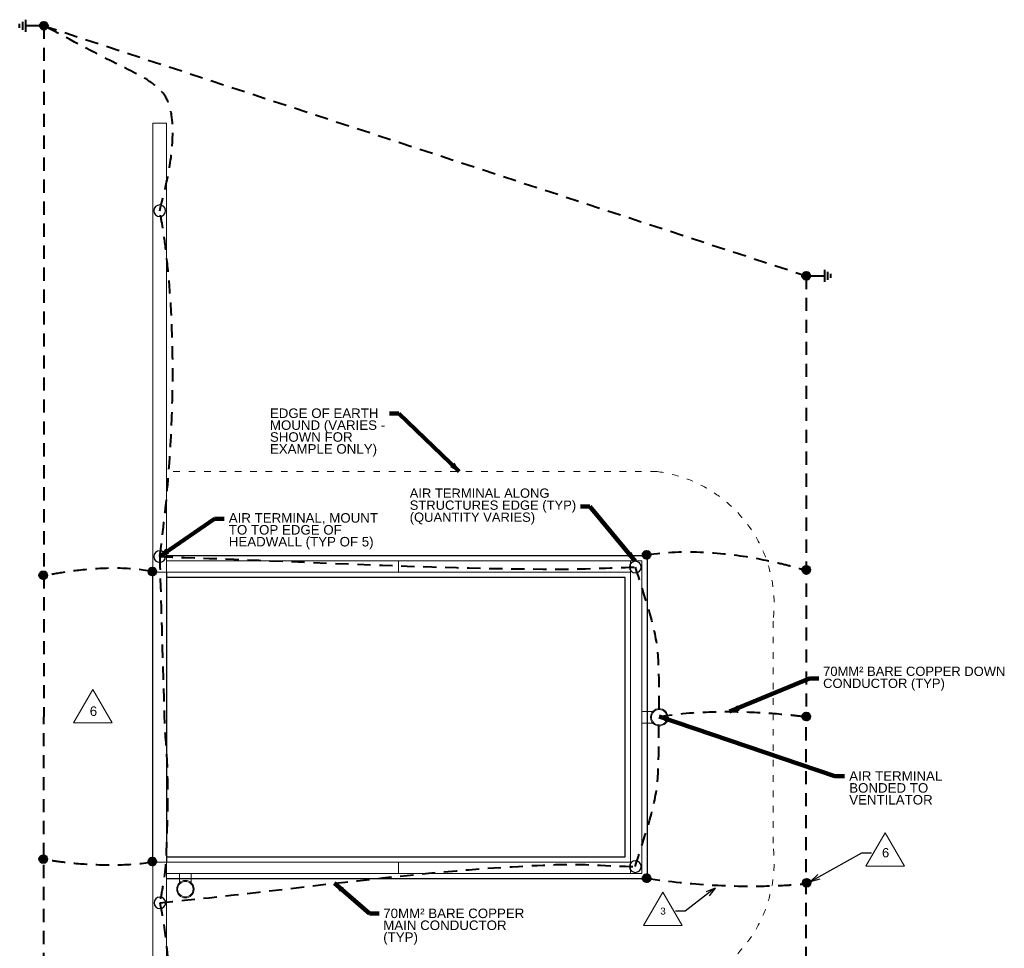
# Model space of a CAD drawing. Header units: inches. Extents: x -8534 to 5423, y -4988 to 1814.
# Tile 28 of 33: x -46 to 972, y -929 to 31. Entities that reach past the tile are written whole.
import ezdxf
from ezdxf.enums import TextEntityAlignment as Align

# ---------------------------------------------------------------- set-up
doc = ezdxf.new("R2010")
doc.units = ezdxf.units.IN
doc.header["$LTSCALE"] = 200
doc.header["$MEASUREMENT"] = 0
doc.linetypes.add('DGN Style 2', pattern=[0.113678, 0.068207, -0.045471])
doc.linetypes.add('DGN Style 5', pattern=[0.079575, 0.034104, -0.045471])
for name, color, linetype, lineweight in [('A-FLOR', 30, 'Continuous', 0), ('E-DETL-TEXT', 3, 'Continuous', 0), ('E-GRND-CIRC', 4, 'Continuous', 40), ('G-ANNO-DIM', 1, 'Continuous', 0), ('G-ANNO-TEXT', 7, 'Continuous', 0), ('Object', 7, 'Continuous', 30), ('S-FNDN-PEDS', 48, 'Continuous', 30), ('S-SLAB-EDGE', 48, 'Continuous', 30), ('S-WALL-LOAD', 3, 'Continuous', 13), ('SC Text', 7, 'Continuous', 0)]:
    doc.layers.add(name, color=color, linetype=linetype, lineweight=lineweight)
doc.styles.add('Notes', font='arial.ttf', dxfattribs={"height": 0.098425})
doc.styles.add('Notes_0', font='arial.ttf')
doc.styles.add('TEXT', font='romans.shx', dxfattribs={"width": 0.8})
doc.styles.add('Title Block - General', font='arial.ttf', dxfattribs={"height": 0.12})
doc.dimstyles.new('EAST', dxfattribs={"dimtxt": 9.8425, "dimasz": 9.8425, "dimexe": 4.92125, "dimexo": 4.92125, "dimgap": 4.92125, "dimtad": 1, "dimdec": 0, "dimzin": 11, "dimdsep": 46, "dimlunit": 3, "dimtxsty": 'Notes_0', "dimblk": 'TerminatorOpen_0.5', "dimcen": 0.09, "dimclrd": 1, "dimadec": 4, "dimazin": 3, "dimtfac": 1, "dimtdec": 0, "dimtofl": 0, "dimtmove": 0, "dimatfit": 1, "dimldrblk": 'TerminatorOpen_0.5', "dimfxl": 1, "dimfrac": 2, "dimtolj": 1, "dimtzin": 11, "dimlwd": 30, "dimarcsym": 0})

# ---------------------------------------------------------------- blocks, each defined once
blk = doc.blocks.new('GROUND_16')
at = {"layer": 'E-GRND-CIRC', "linetype": 'Continuous'}
for p, q in [((0, 0), (0, -0.37525)), ((0.124875, -0.37525), (-0.125125, -0.37525)), ((0.083375, -0.437625), (-0.0835, -0.437625)), ((0.041625, -0.500125), (-0.04175, -0.500125))]:
    blk.add_line(p, q, dxfattribs=at)
blk = doc.blocks.new('TerminatorOpen_0.5')
at = {"color": 0, "linetype": 'ByBlock', "lineweight": -2}
for q in [(-1, 0.25), (-1, 0), (-1, -0.25)]:
    blk.add_line((0, 0), q, dxfattribs=at)
blk = doc.blocks.new('revsym_1')
at = {"color": 0}
blk.add_line((0.00496, 0), (-0.00496, 0), dxfattribs=at)
blk.add_3dface([(0, 0.00859), (-0.00496, 0), (0.00496, 0)], dxfattribs=at)
at = {"color": 0, "style": 'TEXT', "width": 0.8}
blk.add_attdef('REVNO', text='', height=0.00298, dxfattribs=at).set_placement((0, 0.00264), align=Align.MIDDLE_CENTER)
blk = doc.blocks.new('revsym_2')
at = {"color": 0, "lineweight": -2}
blk.add_line((0.00496, 0), (-0.00496, 0), dxfattribs=at)
blk.add_3dface([(0, 0.00859), (-0.00496, 0), (0.00496, 0)], dxfattribs=at)
at = {"color": 0, "lineweight": -2, "style": 'TEXT', "width": 0.8}
blk.add_attdef('REVNO', text='', height=0.00298, dxfattribs=at).set_placement((0, 0.00264), align=Align.MIDDLE_CENTER)

msp = doc.modelspace()

# ---------------------------------------------------------------- linework, layer by layer
at = {"layer": 'A-FLOR', "linetype": 'DGN Style 5', "lineweight": 13}
for p, q in [((613, -436.2, 144), (105.8, -436.2, 144)), ((733, -591.1, 144), (733, -822.6, 144))]:
    msp.add_line(p, q, dxfattribs=at)
at = {"layer": 'A-FLOR', "linetype": 'DGN Style 5', "lineweight": 13, "extrusion": (0, 0, -1)}
msp.add_arc((-595.6, -573.6, -144), 138.5, 97.2336, 187.2336, dxfattribs=at)
at = {"layer": 'A-FLOR', "linetype": 'DGN Style 5', "lineweight": 13}
msp.add_arc((595.6, -840, 144), 138.5, 277.2336, 7.2336, dxfattribs=at)
at = {"layer": 'E-GRND-CIRC', "linetype": 'Continuous'}
for p, q in [((-25.2, 24.9, 41.9), (-21, 29.1, 41.9)), ((-25.2, 24.9, 41.9), (-21, 29.1, 41.9)), ((-25.1, 24.3, 41.9), (-20.3, 29.1, 41.9)), ((-25.1, 24.6, 41.9), (-20.6, 29.1, 41.9)), ((-25.1, 25.3, 41.9), (-21.3, 29.1, 41.9)), ((-25.1, 25.7, 41.9), (-21.7, 29.1, 41.9)), ((-25.1, 24.3, 41.9), (-20.3, 29.1, 41.9)), ((-25.1, 24.6, 41.9), (-20.6, 29.1, 41.9)), ((-25.1, 25.3, 41.9), (-21.3, 29.1, 41.9)), ((-25.1, 25.7, 41.9), (-21.7, 29.1, 41.9)), ((-25, 24, 41.9), (-20, 29, 41.9)), ((-25, 26.2, 41.9), (-22.2, 29, 41.9)), ((-25, 24, 41.9), (-20, 29, 41.9)), ((-25, 26.2, 41.9), (-22.2, 29, 41.9)), ((-24.9, 23.7, 41.9), (-19.8, 28.9, 41.9)), ((-24.9, 23.7, 41.9), (-19.8, 28.9, 41.9)), ((-24.9, 23.5, 41.9), (-19.5, 28.8, 41.9)), ((-24.9, 23.5, 41.9), (-19.5, 28.8, 41.9)), ((-24.8, 26.7, 41.9), (-22.8, 28.8, 41.9)), ((-24.8, 26.7, 41.9), (-22.8, 28.8, 41.9)), ((-24.7, 23.2, 41.9), (-19.3, 28.7, 41.9)), ((-24.7, 23.2, 41.9), (-19.3, 28.7, 41.9)), ((-24.6, 23, 41.9), (-19, 28.6, 41.9)), ((-24.6, 23, 41.9), (-19, 28.6, 41.9)), ((-24.5, 22.8, 41.9), (-18.8, 28.5, 41.9)), ((-24.5, 22.8, 41.9), (-18.8, 28.5, 41.9)), ((-24.3, 22.6, 41.9), (-18.6, 28.3, 41.9)), ((-24.3, 22.6, 41.9), (-18.6, 28.3, 41.9)), ((-24.2, 22.4, 41.9), (-18.4, 28.2, 41.9)), ((-24.2, 22.4, 41.9), (-18.4, 28.2, 41.9)), ((-24.1, 27.8, 41.9), (-23.8, 28.1, 41.9)), ((-24.1, 27.8, 41.9), (-23.8, 28.1, 41.9)), ((-24, 22.2, 41.9), (-18.2, 28, 41.9)), ((-24, 22.2, 41.9), (-18.2, 28, 41.9)), ((-23.8, 22, 41.9), (-18.1, 27.8, 41.9)), ((-23.8, 22, 41.9), (-18.1, 27.8, 41.9)), ((-23.7, 21.9, 41.9), (-17.9, 27.6, 41.9)), ((-23.7, 21.9, 41.9), (-17.9, 27.6, 41.9)), ((-23.5, 21.7, 41.9), (-17.7, 27.4, 41.9)), ((-23.5, 21.7, 41.9), (-17.7, 27.4, 41.9)), ((-23.2, 21.6, 41.9), (-17.6, 27.2, 41.9)), ((-23.2, 21.6, 41.9), (-17.6, 27.2, 41.9)), ((-23, 21.4, 41.9), (-17.5, 27, 41.9)), ((-23, 21.4, 41.9), (-17.5, 27, 41.9)), ((-22.8, 21.3, 41.9), (-17.3, 26.8, 41.9)), ((-22.8, 21.3, 41.9), (-17.3, 26.8, 41.9)), ((-22.5, 21.2, 41.9), (-17.2, 26.5, 41.9)), ((-22.5, 21.2, 41.9), (-17.2, 26.5, 41.9)), ((-22.3, 21.1, 41.9), (-17.1, 26.2, 41.9)), ((-22.3, 21.1, 41.9), (-17.1, 26.2, 41.9)), ((-22, 21, 41.9), (-17.1, 26, 41.9)), ((-22, 21, 41.9), (-17.1, 26, 41.9)), ((-21.7, 21, 41.9), (-17, 25.7, 41.9)), ((-21.7, 21, 41.9), (-17, 25.7, 41.9)), ((-21.4, 20.9, 41.9), (-17, 25.4, 41.9)), ((-21.4, 20.9, 41.9), (-17, 25.4, 41.9)), ((-21, 20.9, 41.9), (-17, 25, 41.9)), ((-21, 20.9, 41.9), (-17, 25, 41.9)), ((-20.7, 20.9, 41.9), (-17, 24.6, 41.9)), ((-20.7, 20.9, 41.9), (-17, 24.6, 41.9)), ((-20.3, 21, 41.9), (-17, 24.2, 41.9)), ((-20.3, 21, 41.9), (-17, 24.2, 41.9)), ((-19.8, 21.1, 41.9), (-17.2, 23.7, 41.9)), ((-19.8, 21.1, 41.9), (-17.2, 23.7, 41.9)), ((-19.2, 21.4, 41.9), (-17.4, 23.1, 41.9)), ((-19.2, 21.4, 41.9), (-17.4, 23.1, 41.9)), ((763.3, -234.1, 41.9), (767.8, -229.6, 41.9)), ((763.3, -233.7, 41.9), (767.5, -229.6, 41.9)), ((763.3, -233.4, 41.9), (767.1, -229.6, 41.9)), ((763.3, -234.1, 41.9), (767.8, -229.6, 41.9)), ((763.3, -233.7, 41.9), (767.5, -229.6, 41.9)), ((763.3, -233.4, 41.9), (767.1, -229.6, 41.9)), ((763.4, -234.4, 41.9), (768.1, -229.6, 41.9)), ((763.4, -233, 41.9), (766.7, -229.6, 41.9)), ((763.4, -234.4, 41.9), (768.1, -229.6, 41.9)), ((763.4, -233, 41.9), (766.7, -229.6, 41.9)), ((763.5, -234.7, 41.9), (768.4, -229.7, 41.9)), ((763.5, -232.5, 41.9), (766.3, -229.7, 41.9)), ((763.5, -234.7, 41.9), (768.4, -229.7, 41.9)), ((763.5, -232.5, 41.9), (766.3, -229.7, 41.9)), ((763.5, -235, 41.9), (768.7, -229.8, 41.9)), ((763.5, -235, 41.9), (768.7, -229.8, 41.9)), ((763.6, -235.2, 41.9), (769, -229.9, 41.9)), ((763.6, -235.2, 41.9), (769, -229.9, 41.9)), ((763.7, -232, 41.9), (765.7, -229.9, 41.9)), ((763.7, -232, 41.9), (765.7, -229.9, 41.9)), ((763.7, -235.5, 41.9), (769.2, -230, 41.9)), ((763.7, -235.5, 41.9), (769.2, -230, 41.9)), ((763.9, -235.7, 41.9), (769.4, -230.1, 41.9)), ((763.9, -235.7, 41.9), (769.4, -230.1, 41.9)), ((764, -235.9, 41.9), (769.7, -230.2, 41.9)), ((764, -235.9, 41.9), (769.7, -230.2, 41.9)), ((764.1, -236.1, 41.9), (769.9, -230.4, 41.9)), ((764.1, -236.1, 41.9), (769.9, -230.4, 41.9)), ((764.3, -236.3, 41.9), (770.1, -230.5, 41.9)), ((764.3, -236.3, 41.9), (770.1, -230.5, 41.9)), ((764.4, -230.9, 41.9), (764.7, -230.6, 41.9)), ((764.4, -230.9, 41.9), (764.7, -230.6, 41.9)), ((764.5, -236.5, 41.9), (770.3, -230.7, 41.9)), ((764.5, -236.5, 41.9), (770.3, -230.7, 41.9)), ((764.6, -236.7, 41.9), (770.4, -230.9, 41.9)), ((764.6, -236.7, 41.9), (770.4, -230.9, 41.9)), ((764.8, -236.8, 41.9), (770.6, -231.1, 41.9)), ((764.8, -236.8, 41.9), (770.6, -231.1, 41.9)), ((765, -237, 41.9), (770.8, -231.3, 41.9)), ((765, -237, 41.9), (770.8, -231.3, 41.9)), ((765.2, -237.1, 41.9), (770.9, -231.5, 41.9)), ((765.2, -237.1, 41.9), (770.9, -231.5, 41.9)), ((765.5, -237.3, 41.9), (771, -231.7, 41.9)), ((765.5, -237.3, 41.9), (771, -231.7, 41.9)), ((765.7, -237.4, 41.9), (771.1, -231.9, 41.9)), ((765.7, -237.4, 41.9), (771.1, -231.9, 41.9)), ((765.9, -237.5, 41.9), (771.2, -232.2, 41.9)), ((765.9, -237.5, 41.9), (771.2, -232.2, 41.9)), ((766.2, -237.6, 41.9), (771.3, -232.5, 41.9)), ((766.2, -237.6, 41.9), (771.3, -232.5, 41.9)), ((766.5, -237.7, 41.9), (771.4, -232.7, 41.9)), ((766.5, -237.7, 41.9), (771.4, -232.7, 41.9)), ((766.8, -237.7, 41.9), (771.5, -233, 41.9)), ((766.8, -237.7, 41.9), (771.5, -233, 41.9)), ((767.1, -237.8, 41.9), (771.5, -233.3, 41.9)), ((767.1, -237.8, 41.9), (771.5, -233.3, 41.9)), ((767.4, -237.8, 41.9), (771.5, -233.7, 41.9)), ((767.4, -237.8, 41.9), (771.5, -233.7, 41.9)), ((767.8, -237.7, 41.9), (771.5, -234.1, 41.9)), ((767.8, -237.7, 41.9), (771.5, -234.1, 41.9)), ((768.2, -237.7, 41.9), (771.4, -234.5, 41.9)), ((768.2, -237.7, 41.9), (771.4, -234.5, 41.9)), ((768.7, -237.6, 41.9), (771.3, -234.9, 41.9)), ((768.7, -237.6, 41.9), (771.3, -234.9, 41.9)), ((769.3, -237.3, 41.9), (771.1, -235.6, 41.9)), ((769.3, -237.3, 41.9), (771.1, -235.6, 41.9)), ((598.2, -522.7, 506.3), (602.7, -518.2, 506.3)), ((598.2, -522.4, 506.3), (602.4, -518.2, 506.3)), ((598.2, -522, 506.3), (602, -518.2, 506.3)), ((598.3, -523, 506.3), (603, -518.2, 506.3)), ((598.3, -521.6, 506.3), (601.6, -518.2, 506.3)), ((598.3, -523.3, 506.3), (603.3, -518.3, 506.3)), ((598.4, -521.1, 506.3), (601.2, -518.3, 506.3)), ((598.4, -523.6, 506.3), (603.6, -518.4, 506.3)), ((598.5, -523.8, 506.3), (603.9, -518.5, 506.3)), ((598.6, -520.6, 506.3), (600.6, -518.5, 506.3)), ((598.6, -524.1, 506.3), (604.1, -518.6, 506.3)), ((598.7, -524.3, 506.3), (604.3, -518.7, 506.3)), ((598.9, -524.5, 506.3), (604.6, -518.8, 506.3)), ((599, -524.7, 506.3), (604.8, -519, 506.3)), ((599.2, -524.9, 506.3), (605, -519.1, 506.3)), ((599.3, -519.5, 506.3), (599.6, -519.2, 506.3)), ((599.4, -525.1, 506.3), (605.1, -519.3, 506.3)), ((599.5, -525.3, 506.3), (605.3, -519.5, 506.3)), ((599.7, -525.4, 506.3), (605.5, -519.7, 506.3)), ((599.9, -525.6, 506.3), (605.6, -519.9, 506.3)), ((600.1, -525.7, 506.3), (605.8, -520.1, 506.3)), ((600.4, -525.9, 506.3), (605.9, -520.3, 506.3)), ((600.6, -526, 506.3), (606, -520.5, 506.3)), ((600.8, -526.1, 506.3), (606.1, -520.8, 506.3)), ((601.1, -526.2, 506.3), (606.2, -521.1, 506.3)), ((601.4, -526.3, 506.3), (606.3, -521.3, 506.3)), ((601.7, -526.3, 506.3), (606.4, -521.6, 506.3)), ((602, -526.4, 506.3), (606.4, -521.9, 506.3)), ((602.3, -526.4, 506.3), (606.4, -522.3, 506.3)), ((602.7, -526.4, 506.3), (606.4, -522.7, 506.3)), ((603.1, -526.3, 506.3), (606.3, -523.1, 506.3)), ((603.6, -526.2, 506.3), (606.2, -523.6, 506.3)), ((604.2, -525.9, 506.3), (605.9, -524.2, 506.3)), ((-25.8, -543.9, 506.3), (-21.3, -539.4, 506.3)), ((-25.8, -543.5, 506.3), (-21.6, -539.4, 506.3)), ((-25.8, -543.2, 506.3), (-22, -539.4, 506.3)), ((-25.8, -542.8, 506.3), (-22.4, -539.4, 506.3)), ((-25.7, -544.2, 506.3), (-21, -539.4, 506.3)), ((-25.7, -544.5, 506.3), (-20.7, -539.5, 506.3)), ((-25.6, -542.3, 506.3), (-22.9, -539.5, 506.3)), ((-25.6, -544.7, 506.3), (-20.4, -539.6, 506.3)), ((-25.5, -545, 506.3), (-20.2, -539.7, 506.3)), ((87, -540, 506.3), (91.5, -535.5, 506.3)), ((87, -539.7, 506.3), (91.2, -535.5, 506.3)), ((87, -539.3, 506.3), (90.8, -535.5, 506.3)), ((87.1, -540.3, 506.3), (91.8, -535.5, 506.3)), ((87.1, -538.9, 506.3), (90.4, -535.5, 506.3)), ((87.1, -540.6, 506.3), (92.1, -535.6, 506.3)), ((87.2, -538.4, 506.3), (89.9, -535.6, 506.3)), ((87.2, -540.9, 506.3), (92.4, -535.7, 506.3)), ((87.3, -541.1, 506.3), (92.6, -535.8, 506.3)), ((87.4, -537.9, 506.3), (89.4, -535.8, 506.3)), ((87.4, -541.4, 506.3), (92.9, -535.9, 506.3)), ((87.5, -541.6, 506.3), (93.1, -536, 506.3)), ((87.7, -541.8, 506.3), (93.3, -536.1, 506.3)), ((87.8, -542, 506.3), (93.5, -536.3, 506.3)), ((88, -542.2, 506.3), (93.7, -536.4, 506.3)), ((88.1, -542.4, 506.3), (93.9, -536.6, 506.3)), ((88.3, -542.6, 506.3), (94.1, -536.8, 506.3)), ((88.5, -542.7, 506.3), (94.3, -537, 506.3)), ((88.7, -542.9, 506.3), (94.4, -537.2, 506.3)), ((88.9, -543, 506.3), (94.6, -537.4, 506.3)), ((89.1, -543.2, 506.3), (94.7, -537.6, 506.3)), ((89.4, -543.3, 506.3), (94.8, -537.8, 506.3)), ((89.6, -543.4, 506.3), (94.9, -538.1, 506.3)), ((89.9, -543.5, 506.3), (95, -538.4, 506.3)), ((90.2, -543.6, 506.3), (95.1, -538.6, 506.3)), ((90.5, -543.6, 506.3), (95.1, -538.9, 506.3)), ((90.8, -543.7, 506.3), (95.2, -539.2, 506.3)), ((91.1, -543.7, 506.3), (95.2, -539.6, 506.3)), ((763.3, -538.1, 42.5), (767.8, -533.6, 42.5)), ((763.3, -537.7, 42.5), (767.5, -533.6, 42.5)), ((763.3, -537.4, 42.5), (767.1, -533.6, 42.5)), ((763.4, -538.4, 42.5), (768.1, -533.6, 42.5)), ((763.4, -537, 42.5), (766.7, -533.6, 42.5)), ((763.5, -538.7, 42.5), (768.4, -533.7, 42.5)), ((763.5, -536.5, 42.5), (766.3, -533.7, 42.5)), ((763.5, -539, 42.5), (768.7, -533.8, 42.5)), ((763.6, -539.2, 42.5), (769, -533.9, 42.5)), ((763.7, -536, 42.5), (765.7, -533.9, 42.5)), ((763.7, -539.5, 42.5), (769.2, -534, 42.5)), ((763.9, -539.7, 42.5), (769.4, -534.1, 42.5)), ((764, -539.9, 42.5), (769.7, -534.2, 42.5)), ((764.1, -540.1, 42.5), (769.9, -534.4, 42.5)), ((764.3, -540.3, 42.5), (770.1, -534.5, 42.5)), ((764.4, -534.9, 42.5), (764.7, -534.6, 42.5)), ((764.5, -540.5, 42.5), (770.3, -534.7, 42.5)), ((764.6, -540.7, 42.5), (770.4, -534.9, 42.5)), ((764.8, -540.8, 42.5), (770.6, -535.1, 42.5)), ((765, -541, 42.5), (770.8, -535.3, 42.5)), ((765.2, -541.1, 42.5), (770.9, -535.5, 42.5)), ((765.5, -541.3, 42.5), (771, -535.7, 42.5)), ((765.7, -541.4, 42.5), (771.1, -535.9, 42.5)), ((765.9, -541.5, 42.5), (771.2, -536.2, 42.5)), ((766.2, -541.6, 42.5), (771.3, -536.5, 42.5)), ((766.5, -541.7, 42.5), (771.4, -536.7, 42.5)), ((766.8, -541.7, 42.5), (771.5, -537, 42.5)), ((767.1, -541.8, 42.5), (771.5, -537.3, 42.5)), ((767.4, -541.8, 42.5), (771.5, -537.7, 42.5)), ((767.8, -541.7, 42.5), (771.5, -538.1, 42.5)), ((768.2, -541.7, 42.5), (771.4, -538.5, 42.5)), ((768.7, -541.6, 42.5), (771.3, -539, 42.5)), ((769.3, -541.3, 42.5), (771.1, -539.6, 42.5)), ((-25.4, -541.8, 506.3), (-23.4, -539.7, 506.3)), ((-25.4, -545.3, 506.3), (-19.9, -539.8, 506.3)), ((-25.3, -545.5, 506.3), (-19.7, -539.9, 506.3)), ((-25.1, -545.7, 506.3), (-19.5, -540, 506.3)), ((-25, -545.9, 506.3), (-19.3, -540.2, 506.3)), ((-24.8, -546.1, 506.3), (-19.1, -540.3, 506.3)), ((-24.7, -546.3, 506.3), (-18.9, -540.5, 506.3)), ((-24.5, -546.5, 506.3), (-18.7, -540.7, 506.3)), ((-24.3, -546.6, 506.3), (-18.5, -540.9, 506.3)), ((-24.1, -546.8, 506.3), (-18.4, -541.1, 506.3)), ((-23.9, -546.9, 506.3), (-18.2, -541.3, 506.3)), ((-23.7, -547.1, 506.3), (-18.1, -541.5, 506.3)), ((-23.4, -547.2, 506.3), (-18, -541.7, 506.3)), ((-23.2, -547.3, 506.3), (-17.9, -542, 506.3)), ((-22.9, -547.4, 506.3), (-17.8, -542.2, 506.3)), ((-22.6, -547.5, 506.3), (-17.7, -542.5, 506.3)), ((-22.4, -547.5, 506.3), (-17.7, -542.8, 506.3)), ((-22, -547.5, 506.3), (-17.6, -543.1, 506.3)), ((-21.7, -547.6, 506.3), (-17.6, -543.5, 506.3)), ((-21.3, -547.5, 506.3), (-17.6, -543.9, 506.3)), ((-20.9, -547.5, 506.3), (-17.7, -544.3, 506.3)), ((-20.4, -547.4, 506.3), (-17.8, -544.7, 506.3)), ((-19.8, -547.1, 506.3), (-18.1, -545.4, 506.3)), ((91.5, -543.7, 506.3), (95.2, -540, 506.3)), ((91.9, -543.6, 506.3), (95.1, -540.4, 506.3)), ((92.4, -543.5, 506.3), (95, -540.9, 506.3)), ((93, -543.2, 506.3), (94.7, -541.5, 506.3)), ((763.3, -690, 42.5), (767.8, -685.5, 42.5)), ((763.3, -689.6, 42.5), (767.5, -685.5, 42.5)), ((763.3, -689.3, 42.5), (767.1, -685.5, 42.5)), ((763.4, -690.3, 42.5), (768.1, -685.5, 42.5)), ((763.4, -688.9, 42.5), (766.7, -685.5, 42.5)), ((763.5, -690.6, 42.5), (768.4, -685.6, 42.5)), ((763.5, -688.4, 42.5), (766.3, -685.6, 42.5)), ((763.5, -690.8, 42.5), (768.7, -685.7, 42.5)), ((763.6, -691.1, 42.5), (769, -685.8, 42.5)), ((763.7, -687.9, 42.5), (765.7, -685.8, 42.5)), ((763.7, -691.3, 42.5), (769.2, -685.9, 42.5)), ((763.9, -691.6, 42.5), (769.4, -686, 42.5)), ((764, -691.8, 42.5), (769.7, -686.1, 42.5)), ((764.1, -692, 42.5), (769.9, -686.3, 42.5)), ((764.3, -692.2, 42.5), (770.1, -686.4, 42.5)), ((764.4, -686.8, 42.5), (764.7, -686.5, 42.5)), ((764.5, -692.4, 42.5), (770.3, -686.6, 42.5)), ((764.6, -692.6, 42.5), (770.4, -686.8, 42.5)), ((764.8, -692.7, 42.5), (770.6, -687, 42.5)), ((765, -692.9, 42.5), (770.8, -687.2, 42.5)), ((765.2, -693, 42.5), (770.9, -687.4, 42.5)), ((765.5, -693.2, 42.5), (771, -687.6, 42.5)), ((765.7, -693.3, 42.5), (771.1, -687.8, 42.5)), ((765.9, -693.4, 42.5), (771.2, -688.1, 42.5)), ((766.2, -693.5, 42.5), (771.3, -688.3, 42.5)), ((766.5, -693.5, 42.5), (771.4, -688.6, 42.5)), ((766.8, -693.6, 42.5), (771.5, -688.9, 42.5)), ((767.1, -693.6, 42.5), (771.5, -689.2, 42.5)), ((767.4, -693.7, 42.5), (771.5, -689.6, 42.5)), ((767.8, -693.6, 42.5), (771.5, -689.9, 42.5)), ((768.2, -693.6, 42.5), (771.4, -690.4, 42.5)), ((768.7, -693.4, 42.5), (771.3, -690.8, 42.5)), ((769.3, -693.2, 42.5), (771.1, -691.5, 42.5)), ((-25.8, -837.4, 506.3), (-21.3, -832.9, 506.3)), ((-25.8, -837.1, 506.3), (-21.6, -832.9, 506.3)), ((-25.8, -836.7, 506.3), (-22, -832.9, 506.3)), ((-25.8, -836.3, 506.3), (-22.4, -833, 506.3)), ((-25.7, -838, 506.3), (-20.7, -833, 506.3)), ((-25.7, -837.7, 506.3), (-21, -833, 506.3)), ((-25.6, -838.3, 506.3), (-20.4, -833.1, 506.3)), ((-25.6, -835.9, 506.3), (-22.9, -833.1, 506.3)), ((-25.5, -838.5, 506.3), (-20.2, -833.2, 506.3)), ((-25.4, -838.8, 506.3), (-19.9, -833.3, 506.3)), ((-25.4, -835.3, 506.3), (-23.4, -833.3, 506.3)), ((-25.3, -839, 506.3), (-19.7, -833.4, 506.3)), ((-25.1, -839.2, 506.3), (-19.5, -833.6, 506.3)), ((-25, -839.4, 506.3), (-19.3, -833.7, 506.3)), ((-24.8, -839.6, 506.3), (-19.1, -833.9, 506.3)), ((-24.7, -839.8, 506.3), (-18.9, -834, 506.3)), ((-24.5, -840, 506.3), (-18.7, -834.2, 506.3)), ((-24.3, -840.2, 506.3), (-18.5, -834.4, 506.3)), ((-24.1, -840.3, 506.3), (-18.4, -834.6, 506.3)), ((-23.9, -840.5, 506.3), (-18.2, -834.8, 506.3)), ((-23.7, -840.6, 506.3), (-18.1, -835, 506.3)), ((-23.4, -840.7, 506.3), (-18, -835.3, 506.3)), ((-23.2, -840.8, 506.3), (-17.9, -835.5, 506.3)), ((-22.9, -840.9, 506.3), (-17.8, -835.8, 506.3)), ((-22.6, -841, 506.3), (-17.7, -836.1, 506.3)), ((-22.4, -841, 506.3), (-17.7, -836.4, 506.3)), ((-22, -841.1, 506.3), (-17.6, -836.7, 506.3)), ((-21.7, -841.1, 506.3), (-17.6, -837, 506.3)), ((-21.3, -841.1, 506.3), (-17.6, -837.4, 506.3)), ((-20.9, -841, 506.3), (-17.7, -837.8, 506.3)), ((-20.4, -840.9, 506.3), (-17.8, -838.3, 506.3)), ((-19.8, -840.6, 506.3), (-18.1, -838.9, 506.3)), ((87, -840, 506.3), (91.5, -835.5, 506.3)), ((87, -839.7, 506.3), (91.2, -835.5, 506.3)), ((87, -839.3, 506.3), (90.8, -835.5, 506.3)), ((87.1, -840.3, 506.3), (91.8, -835.5, 506.3)), ((87.1, -838.9, 506.3), (90.4, -835.5, 506.3)), ((87.1, -840.6, 506.3), (92.1, -835.6, 506.3)), ((87.2, -838.4, 506.3), (89.9, -835.6, 506.3)), ((87.2, -840.9, 506.3), (92.4, -835.7, 506.3)), ((87.3, -841.1, 506.3), (92.6, -835.8, 506.3)), ((87.4, -837.9, 506.3), (89.4, -835.8, 506.3)), ((87.4, -841.4, 506.3), (92.9, -835.9, 506.3)), ((87.5, -841.6, 506.3), (93.1, -836, 506.3)), ((87.7, -841.8, 506.3), (93.3, -836.1, 506.3)), ((87.8, -842, 506.3), (93.5, -836.3, 506.3)), ((88, -842.2, 506.3), (93.7, -836.4, 506.3)), ((88.1, -842.4, 506.3), (93.9, -836.6, 506.3)), ((88.3, -842.6, 506.3), (94.1, -836.8, 506.3)), ((88.5, -842.7, 506.3), (94.3, -837, 506.3)), ((88.7, -842.9, 506.3), (94.4, -837.2, 506.3)), ((88.9, -843, 506.3), (94.6, -837.4, 506.3)), ((89.1, -843.2, 506.3), (94.7, -837.6, 506.3)), ((89.4, -843.3, 506.3), (94.8, -837.8, 506.3)), ((89.6, -843.4, 506.3), (94.9, -838.1, 506.3)), ((89.9, -843.5, 506.3), (95, -838.4, 506.3)), ((90.2, -843.6, 506.3), (95.1, -838.6, 506.3)), ((90.5, -843.6, 506.3), (95.1, -838.9, 506.3)), ((90.8, -843.7, 506.3), (95.2, -839.2, 506.3)), ((91.1, -843.7, 506.3), (95.2, -839.6, 506.3)), ((91.5, -843.7, 506.3), (95.2, -840, 506.3)), ((91.9, -843.6, 506.3), (95.1, -840.4, 506.3)), ((92.4, -843.5, 506.3), (95, -840.9, 506.3)), ((93, -843.2, 506.3), (94.7, -841.5, 506.3)), ((598.2, -857.3, 506.3), (602.7, -852.8, 506.3)), ((598.2, -857, 506.3), (602.4, -852.8, 506.3)), ((598.2, -856.6, 506.3), (602, -852.8, 506.3)), ((598.3, -857.6, 506.3), (603, -852.8, 506.3)), ((598.3, -856.2, 506.3), (601.6, -852.8, 506.3)), ((598.3, -857.9, 506.3), (603.3, -852.9, 506.3)), ((598.4, -855.7, 506.3), (601.2, -852.9, 506.3)), ((598.4, -858.2, 506.3), (603.6, -853, 506.3)), ((598.5, -858.4, 506.3), (603.9, -853.1, 506.3)), ((598.6, -858.7, 506.3), (604.1, -853.2, 506.3)), ((598.6, -855.2, 506.3), (600.6, -853.2, 506.3)), ((598.7, -858.9, 506.3), (604.3, -853.3, 506.3)), ((598.9, -859.1, 506.3), (604.6, -853.4, 506.3)), ((599, -859.3, 506.3), (604.8, -853.6, 506.3)), ((599.2, -859.5, 506.3), (605, -853.7, 506.3)), ((599.3, -854.2, 506.3), (599.6, -853.8, 506.3)), ((599.4, -859.7, 506.3), (605.1, -853.9, 506.3)), ((599.5, -859.9, 506.3), (605.3, -854.1, 506.3)), ((599.7, -860.1, 506.3), (605.5, -854.3, 506.3)), ((599.9, -860.2, 506.3), (605.6, -854.5, 506.3)), ((600.1, -860.3, 506.3), (605.8, -854.7, 506.3)), ((600.4, -860.5, 506.3), (605.9, -854.9, 506.3)), ((600.6, -860.6, 506.3), (606, -855.2, 506.3)), ((600.8, -860.7, 506.3), (606.1, -855.4, 506.3)), ((601.1, -860.8, 506.3), (606.2, -855.7, 506.3)), ((601.4, -860.9, 506.3), (606.3, -855.9, 506.3)), ((601.7, -860.9, 506.3), (606.4, -856.2, 506.3)), ((602, -861, 506.3), (606.4, -856.6, 506.3)), ((602.3, -861, 506.3), (606.4, -856.9, 506.3)), ((602.7, -861, 506.3), (606.4, -857.3, 506.3)), ((603.1, -860.9, 506.3), (606.3, -857.7, 506.3)), ((603.6, -860.8, 506.3), (606.2, -858.2, 506.3)), ((604.2, -860.5, 506.3), (605.9, -858.8, 506.3)), ((763.7, -861.6, 506.3), (767.9, -857.4, 506.3)), ((763.7, -861.2, 506.3), (767.5, -857.4, 506.3)), ((763.8, -862.3, 506.3), (768.6, -857.5, 506.3)), ((763.8, -861.9, 506.3), (768.2, -857.5, 506.3)), ((763.8, -860.8, 506.3), (767.1, -857.5, 506.3)), ((763.9, -862.8, 506.3), (769.1, -857.6, 506.3)), ((763.9, -862.5, 506.3), (768.8, -857.6, 506.3)), ((763.9, -860.4, 506.3), (766.7, -857.6, 506.3)), ((764, -863.1, 506.3), (769.4, -857.7, 506.3)), ((764.1, -863.3, 506.3), (769.6, -857.8, 506.3)), ((764.1, -859.8, 506.3), (766.1, -857.8, 506.3)), ((764.3, -863.6, 506.3), (769.9, -858, 506.3)), ((764.4, -863.8, 506.3), (770.1, -858.1, 506.3)), ((764.5, -864, 506.3), (770.3, -858.2, 506.3)), ((764.7, -864.2, 506.3), (770.5, -858.4, 506.3)), ((764.8, -858.8, 506.3), (765.1, -858.5, 506.3)), ((764.9, -864.4, 506.3), (770.7, -858.6, 506.3)), ((765, -864.5, 506.3), (770.8, -858.7, 506.3)), ((765.2, -864.7, 506.3), (771, -858.9, 506.3)), ((765.4, -864.9, 506.3), (771.2, -859.1, 506.3)), ((765.6, -865, 506.3), (771.3, -859.3, 506.3)), ((765.9, -865.1, 506.3), (771.4, -859.6, 506.3)), ((766.1, -865.2, 506.3), (771.5, -859.8, 506.3)), ((766.4, -865.4, 506.3), (771.7, -860.1, 506.3)), ((766.6, -865.4, 506.3), (771.7, -860.3, 506.3)), ((766.9, -865.5, 506.3), (771.8, -860.6, 506.3)), ((767.2, -865.6, 506.3), (771.9, -860.9, 506.3)), ((767.5, -865.6, 506.3), (771.9, -861.2, 506.3)), ((767.8, -865.6, 506.3), (771.9, -861.5, 506.3)), ((768.2, -865.6, 506.3), (771.9, -861.9, 506.3)), ((768.6, -865.6, 506.3), (771.8, -862.3, 506.3)), ((769.1, -865.4, 506.3), (771.7, -862.8, 506.3)), ((769.7, -865.2, 506.3), (771.5, -863.4, 506.3))]:
    msp.add_line(p, q, dxfattribs=at)
at = {"layer": 'E-GRND-CIRC', "linetype": 'DGN Style 2'}
for p, q in [((-21.1, 25, 42.5), (767.4, -233.7, 42.5)), ((-21.1, 25, 42.5), (-21.1, -690, 42.5)), ((-21.1, 25, 42.5), (-21.1, -690, 42.5)), ((-21.1, 25, 42.5), (767.4, -233.7, 42.5)), ((767.4, -233.7, 42.5), (767.4, -690.4, 42.5)), ((767.4, -233.7, 42.5), (767.4, -690.4, 42.5)), ((-21.1, -1379.7, 110), (-21.1, -690, 42.5)), ((767.4, -1146.2, 42.5), (767.4, -689.6, 42.5))]:
    msp.add_line(p, q, dxfattribs=at)
at = {"layer": 'E-GRND-CIRC', "linetype": 'Continuous'}
for centre in [(-21.1, 25, 41.9), (-21.1, 25, 41.9), (767.4, -233.7, 41.9), (767.4, -233.7, 41.9), (602.3, -522.3, 506.3), (-21.7, -543.5, 506.3), (91.1, -539.6, 506.3), (767.4, -537.7, 42.5), (767.4, -689.6, 42.5), (-21.7, -837, 506.3), (91.1, -839.6, 506.3), (602.3, -856.9, 506.3), (767.8, -861.5, 506.3)]:
    msp.add_circle(centre, 4.1, dxfattribs=at)
at = {"layer": 'E-GRND-CIRC', "linetype": 'DGN Style 2'}
msp.add_spline([(98.7, -166.3, 0), (112.2, -85.4, 0), (103.7, -46.9, 0), (68.8, -21.8, 0), (-21.1, 25, 42.5)], degree=3, dxfattribs=at)
msp.add_spline([(98.7, -166.3, 0), (112.2, -85.4, 0), (103.7, -46.9, 0), (68.8, -21.8, 0), (-21.1, 25, 42.5)], degree=3, dxfattribs=at)
for points in [[(98.7, -524.2, 0), (129.1, -302.4, 0), (98.7, -166.3, 0), (98.7, -166.3, 0)], [(602.3, -522.3, 506.3), (680.7, -509.8, 506.3), (767.4, -538.5, 42.5), (767.4, -538.5, 42.5)], [(91.1, -539.6, 506.3), (42.1, -529.9, 506.3), (-20.1, -544, 506.3), (-20.1, -544, 506.3)], [(615.3, -689.6), (689.6, -677.7), (767.4, -690.4, 42.5), (767.4, -689.6, 42.5)], [(91.6, -840.2), (40.2, -848.8), (-19.7, -837.7), (-19.7, -837.7)], [(602.3, -856.9, 506.3), (698.2, -871.3, 506.3), (767.8, -862.3, 506.3), (767.8, -862.3, 506.3)], [(98.9, -882.3, 0), (121.5, -992.3, 0), (98.5, -1099.5, 0), (98.5, -1099.5, 0)]]:
    msp.add_open_spline(points, degree=3, dxfattribs=at)
for points, knots in [([(98.7, -524.2, 0), (235.2, -528.5, 0), (371.7, -536.8, 0), (508.2, -537.1, 0), (535.7, -537.2, 0), (563.1, -535.7, 0), (590.6, -535, 0)], [0, 0, 0, 0, 0.832624, 0.832624, 0.832624, 1, 1, 1, 1]), ([(98.7, -524.2, 0), (100.3, -579.9, 0), (101.9, -635.7, 0), (103.5, -691.4, 0), (103.9, -706.4, 0), (105.5, -721.3, 0), (106.1, -736.2, 0), (107.2, -761, 0), (106.8, -785.9, 0), (106.1, -810.7, 0), (105.6, -828.3, 0), (105.2, -846.1, 0), (102.2, -863.5, 0), (101.1, -869.7, 0), (100, -876, 0), (98.9, -882.3, 0)], [0, 0, 0, 0, 0.466349, 0.466349, 0.466349, 0.591499, 0.591499, 0.591499, 0.799208, 0.799208, 0.799208, 0.94672, 0.94672, 0.94672, 1, 1, 1, 1]), ([(590.6, -535, 0), (597.7, -560.5, 0), (607.9, -585.5, 0), (612, -611.5, 0), (616.1, -637.3, 0), (614.2, -664.1, 0), (615.3, -690.4)], [0, 0, 0, 0, 0.502021, 0.502021, 0.502021, 1, 1, 1, 1]), ([(590.6, -844.9, 0), (597.7, -819.4, 0), (607.9, -794.4, 0), (612, -768.4, 0), (616.1, -742.6, 0), (614.2, -715.8, 0), (615.3, -689.6)], [0, 0, 0, 0, 0.502021, 0.502021, 0.502021, 1, 1, 1, 1]), ([(98.9, -882.3, 0), (235.3, -869.1, 0), (371.5, -847.6, 0), (508.2, -842.8, 0), (535.6, -841.8, 0), (563.1, -844.2, 0), (590.6, -844.9, 0)], [0, 0, 0, 0, 0.833129, 0.833129, 0.833129, 1, 1, 1, 1])]:
    msp.add_open_spline(points, degree=3, knots=knots, dxfattribs=at)
at = {"layer": 'G-ANNO-DIM'}
msp.add_line((91.6, -346.4), (91.6, -366.5), dxfattribs=at)
at = {"layer": 'G-ANNO-TEXT'}
for p, q in [((345.6, -540.2), (345.6, -528.4)), ((345.6, -540.2), (345.6, -528.4)), ((608.6, -684.4), (597.3, -684.4)), ((608.6, -696.4), (597.3, -696.4)), ((345.6, -852), (345.6, -840.2)), ((345.6, -852), (345.6, -840.2)), ((119.3, -852), (119.3, -861.5)), ((131.3, -852), (131.3, -861.5))]:
    msp.add_line(p, q, dxfattribs=at)
for centre, radius in [((615.3, -690.4), 9), ((615.3, -690.4), 8), ((125.3, -868.2), 9), ((125.3, -868.2), 8)]:
    msp.add_circle(centre, radius, dxfattribs=at)
at = {"layer": 'Object', "color": 4, "linetype": 'Continuous', "lineweight": 30, "extrusion": (0, 0, -1)}
for centre in [(-98.7, -166.3, 0), (-98.7, -524.2, 0), (-590.6, -535, 0), (-590.6, -844.9, 0), (-98.9, -882.3, 0)]:
    msp.add_circle(centre, 6, dxfattribs=at)
at = {"layer": 'S-FNDN-PEDS'}
for p, q in [((105.8, -540.2), (105.8, -834.7)), ((105.8, -834.7), (105.8, -840.2))]:
    msp.add_line(p, q, dxfattribs=at)
at = {"layer": 'S-FNDN-PEDS', "flags": 128}
for points in [[(105.8, -522.9), (345.6, -522.9)], [(345.6, -522.9), (602.8, -522.9), (602.8, -857.5), (345.6, -857.5)], [(345.6, -545.7), (105.8, -545.7)], [(345.6, -834.7), (580, -834.8), (580, -545.7), (345.6, -545.7)], [(105.8, -834.7), (345.6, -834.7)], [(345.6, -857.5), (105.8, -857.5)]]:
    msp.add_lwpolyline(points, dxfattribs=at)
at = {"layer": 'S-SLAB-EDGE', "flags": 128}
msp.add_lwpolyline([(91.6, -840.2), (91.6, -540.2)], dxfattribs=at)
at = {"layer": 'S-WALL-LOAD'}
for p, q in [((91.6, -540.2), (91.6, -75.7)), ((91.6, -75.7), (105.8, -75.7)), ((105.8, -540.2), (105.8, -75.7)), ((585.5, -528.4), (585.5, -852)), ((91.6, -540.2), (105.6, -540.2)), ((105.6, -540.2), (345.6, -540.2)), ((345.6, -540.2), (585.5, -540.2)), ((91.6, -840.2), (91.6, -1304.8)), ((91.6, -840.2), (105.8, -840.2)), ((345.6, -840.2), (105.8, -840.2)), ((105.8, -840.2), (105.8, -1304.8)), ((585.5, -840.2), (345.6, -840.2))]:
    msp.add_line(p, q, dxfattribs=at)
at = {"layer": 'S-WALL-LOAD', "flags": 128}
for points in [[(345.6, -528.4), (105.8, -528.4)], [(345.6, -852), (597.3, -852), (597.3, -528.4), (345.6, -528.4)], [(105.8, -852), (345.6, -852)]]:
    msp.add_lwpolyline(points, dxfattribs=at)
at = {"layer": 'SC Text', "color": 1, "linetype": 'Continuous', "lineweight": 30}
for points, elevation in [([(780.5, -855.3), (824.9, -830.5), (834.7, -830.5)], 110), ([(665.4, -873), (642, -891), (632.2, -891)], 77.6)]:
    msp.add_lwpolyline(points, dxfattribs=dict(at, elevation=elevation))

# ---------------------------------------------------------------- block references
at = {"layer": 'E-DETL-TEXT', "color": 7, "linetype": 'Continuous', "ltscale": 1.333333, "xscale": 4031.496062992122, "yscale": 4031.496062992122, "zscale": 4031.496062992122}
msp.add_blockref('revsym_1', (29.5, -696.2, -28.2), dxfattribs=at)
at = {"layer": 'E-DETL-TEXT', "xscale": 4031.496062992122, "yscale": 4031.496062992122, "zscale": 4031.496062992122}
for p in [(849, -844.5, -28.2), (619.2, -905.8, -28.2)]:
    msp.add_blockref('revsym_2', p, dxfattribs=at)
at = {"layer": 'E-GRND-CIRC', "linetype": 'Continuous', "xscale": 50, "yscale": 50, "zscale": 50}
for p, rotation in [((-21.1, 25, 42.5), 270), ((-21.1, 25, 42.5), 270), ((767.4, -233.7, 42.5), 90), ((767.4, -233.7, 42.5), 90)]:
    msp.add_blockref('GROUND_16', p, dxfattribs=dict(at, rotation=rotation))
at = {"layer": 'SC Text', "color": 1, "linetype": 'Continuous', "lineweight": 30, "xscale": 9.8425, "yscale": 9.8425, "zscale": 9.8425}
for p, rotation in [((771.9, -860.1, 110), 209.139985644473), ((673.2, -867, 77.6), 37.59768628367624)]:
    msp.add_blockref('TerminatorOpen_0.5', p, dxfattribs=dict(at, rotation=rotation))

# ---------------------------------------------------------------- texts
at = {"layer": 'E-DETL-TEXT', "char_height": 9.842, "attachment_point": 1, "line_spacing_factor": 0.75, "style": 'Notes'}
for s, insert, width in [('EDGE OF EARTH MOUND (VARIES - SHOWN FOR EXAMPLE ONLY)', (212.7, -370.9, 144), 151.99), ('AIR TERMINAL, MOUNT TO TOP EDGE OF HEADWALL (TYP OF 5)', (170.2, -479.2, 0), 157.529), ('AIR TERMINAL BONDED TO VENTILATOR', (811.8, -746.2), 102.66), ('70MM² BARE COPPER\\PMAIN CONDUCTOR \\P(TYP)\\P', (329.9, -888.3, 0), 157.255)]:
    msp.add_mtext(s, dxfattribs=dict(at, insert=insert, width=width))
at = {"layer": 'E-DETL-TEXT', "color": 7, "linetype": 'Continuous', "lineweight": 0, "insert": (26.4, -679.1, -28.2), "char_height": 9.84, "attachment_point": 1, "style": 'Notes'}
msp.add_mtext('6', dxfattribs=at)
at = {"layer": 'SC Text', "linetype": 'DGN Style 2', "char_height": 9.6, "attachment_point": 1, "style": 'Title Block - General'}
for s, insert, line_spacing_factor in [('AIR TERMINAL ALONG\\PSTRUCTURES EDGE (TYP)\\P(QUANTITY VARIES)', (357.3, -453.7, 0), 0.776524), ('70MM² BARE COPPER DOWN\\PCONDUCTOR (TYP)', (784.8, -638, 11.1), 0.776524), ('6', (845.7, -825.7, 110), 0.6)]:
    msp.add_mtext(s, dxfattribs=dict(at, insert=insert, line_spacing_factor=line_spacing_factor))
at = {"layer": 'SC Text', "linetype": 'Continuous', "insert": (616.4, -887.3, 77.6), "char_height": 7.2, "attachment_point": 1, "line_spacing_factor": 0.6, "style": 'Title Block - General'}
msp.add_mtext('3', dxfattribs=at)

# ---------------------------------------------------------------- leaders
at = {"layer": 'E-DETL-TEXT', "annotation_type": 0, "has_hookline": 1}
for points, hookline_direction, text_width in [([(408.5, -436.2, 144), (346.2, -376, 144), (336.3, -376, 144)], 1, 117.7), ([(98.7, -524.2, 0), (155.5, -485.2, 0), (165.3, -485.2, 0)], 0, 154), ([(615.3, -689.6), (797, -751.2), (806.8, -751.2)], 0, 95.8), ([(279.5, -862.1, 0), (315.8, -893.3, 0), (325.7, -893.3, 0)], 0, 145.1)]:
    msp.add_leader(points, dimstyle='EAST', override={"dimtad": 0, "dimclrd": 0, "dimlwd": 65534}, dxfattribs=dict(at, hookline_direction=hookline_direction, text_width=text_width))
at = {"layer": 'SC Text', "color": 1, "linetype": 'Continuous', "lineweight": 30, "annotation_type": 0, "has_hookline": 1}
for points, hookline_direction, text_width in [([(590.6, -529, 0), (543.7, -472.2, 0), (533.9, -472.2, 0)], 1, 171), ([(688, -684.5, 11.1), (770.6, -650.3, 11.1), (780.5, -650.3, 11.1)], 0, 186.8)]:
    msp.add_leader(points, dimstyle='EAST', override={"dimtad": 0, "dimclrd": 0, "dimlwd": 65534}, dxfattribs=dict(at, hookline_direction=hookline_direction, text_width=text_width))

doc.saveas('drawing.dxf')
